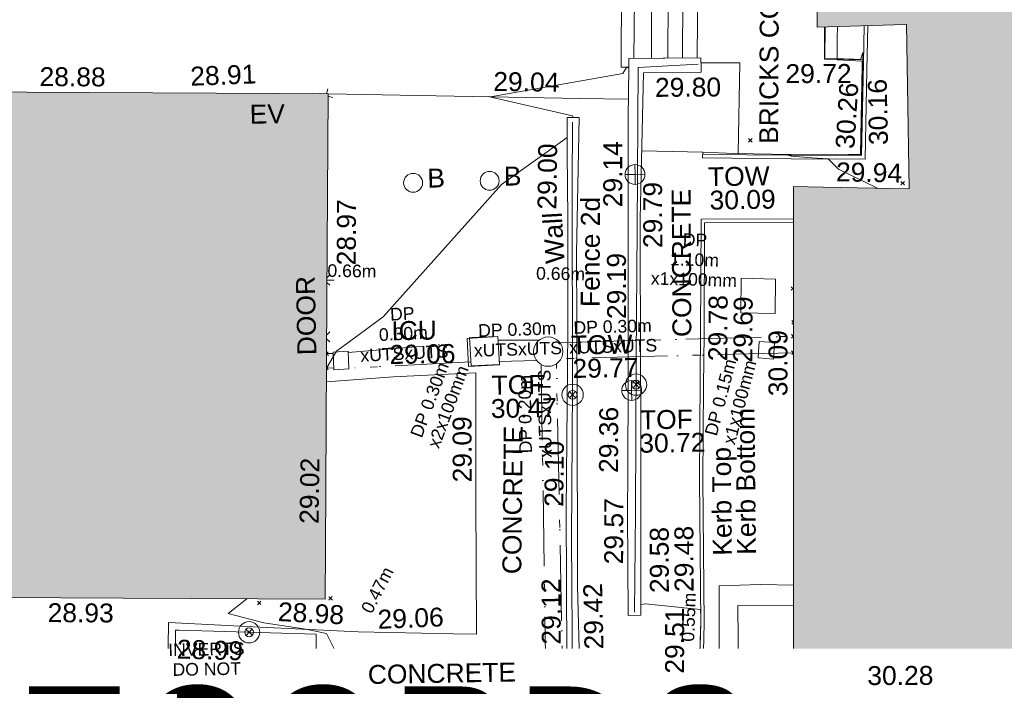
# Model space of a CAD drawing. Header units: millimetres. Extents: x -287732 to 520720, y -88450 to 287754.
# Tile 251 of 256: x 23030 to 42552, y 76398 to 89610. Entities that reach past the tile are written whole.
import ezdxf

# ---------------------------------------------------------------- set-up
doc = ezdxf.new("R2010")
doc.units = ezdxf.units.MM
for name, pattern in [('IMPORT-UG_ELEC_LV_QLB2 _2_', [2700, 1500, -300, 0, -250, 150, -300, 0, -200]), ('IMPORT-UG_ELEC_STREET LIGHTING_QLB2 _2_', [2700, 1500, -300, 0, -250, 150, -300, 0, -200]), ('IMPORT-UG_UNIDENTIFIED_QLB2 _2_', [2500, 1500, -300, 0, -50, 150, -300, 0, -200])]:
    doc.linetypes.add(name, pattern=pattern)
for name, color, linetype, lineweight, true_color in [('00__TOPO__TOP_OF_FENCE_SYMBOL', 7, 'Continuous', 9, 0x666666), ('00_TOPO_EAVE', 7, 'Continuous', 9, 0x666666), ('00_TOPO_FURN_BOLLARD', 7, 'Continuous', 9, 0x666666), ('00_TOPO_LEVEL_FLOOR', 7, 'Continuous', 9, 0x666666), ('00_TOPO_TOP_OF_WALL', 7, 'Continuous', 9, 0x666666), ('00_UAV_BUILDING_OUTLINE', 5, 'Continuous', 9, 0x0000ff), ('00_UAV_CONCRETE', 9, 'Continuous', 9, 0x808080), ('00_UAV_EAVE', 7, 'Continuous', 9, 0x666666), ('00_UAV_FENCE', 7, 'Continuous', 9, 0x264c2f), ('00_UAV_FENCE_2D', 7, 'Continuous', 9, 0x264c2f), ('00_UAV_FURN_BOLLARD', 7, 'Continuous', 9, 0xff9f7f), ('00_UAV_GATE', 7, 'Continuous', 9, 0xa50000), ('00_UAV_INT_DOOR', 7, 'Continuous', 9, 0x7f4f3f), ('00_UAV_KERB_BOTTOM', 1, 'Continuous', 9, 0xff0000), ('00_UAV_KERB_TOP', 7, 'Continuous', 9, 0xa500a5), ('00_UAV_PARKING', 4, 'Continuous', 9, 0x00ffff), ('00_UAV_SERV_IC', 5, 'Continuous', 9, 0x0000ff), ('00_UAV_STEPS', 7, 'Continuous', 9, 0x666666), ('00_UAV_TOP_OF_FENCE', 6, 'Continuous', 9, 0xff00ff), ('00_UAV_TOP_OF_WALL', 7, 'Continuous', 9, 0x666666), ('00_UAV_WALL', 7, 'Continuous', 9, 0x7c00a5), ('00_UAV_WALL_RETAINING', 7, 'Continuous', 9, 0x7c00a5), ('01_DTM_CONTOUR_MJR', 7, 'Continuous', 9, 0x7f3f00), ('01_DTM_CONTOUR_MNR', 7, 'Continuous', 9, 0xa5a552), ('12333-PUM-2D-U-0001-C01 - Rev2_REVIT IMPORT_dwg', 7, 'Continuous', 9, 0x767676), ('A_RHA_Line', 7, 'Continuous', 9, 0x00a600), ('PUM-ELECTRIC-LV-QLB2', 1, 'IMPORT-UG_ELEC_LV_QLB2 _2_', 9, 0xff0000), ('PUM-ELECTRIC-MH', 1, 'Continuous', 9, 0xff0000), ('PUM-UNIDENTIFIED UTILITIES-MH', 7, 'Continuous', 9, 0x52a500), ('PUM-UNIDENTIFIED UTILITIES-NOTES', 7, 'Continuous', 9, 0x52a500), ('PUM-UNIDENTIFIED UTILITIES-QLB2', 7, 'IMPORT-UG_UNIDENTIFIED_QLB2 _2_', 9, 0x52a500)]:
    doc.layers.add(name, color=color, linetype=linetype, lineweight=lineweight, true_color=true_color)
for name, color, linetype, lineweight in [('00_UAV_SURFACE', 7, 'Continuous', 9), ('00_UAV_SURVEY_TEXT', 7, 'Continuous', 9), ('A_RHA_Detail', 7, 'Continuous', 9), ('A_RHA_Text', 7, 'Continuous', 9), ('GEN-TEXT', 7, 'Continuous', 9), ('SM-FOR QC', 7, 'Continuous', 9)]:
    doc.layers.add(name, color=color, linetype=linetype, lineweight=lineweight)
doc.styles.add('Arial Narrow', font='ARIALN.TTF', dxfattribs={"height": 3000})
doc.styles.add('Arial_1', font='arial.ttf', dxfattribs={"height": 250})
doc.styles.add('Swis721 Lt BT_2', font='swissl.ttf', dxfattribs={"height": 375})

# ---------------------------------------------------------------- blocks, each defined once
blk = doc.blocks.new('12333-PUM-2D-U-0001-C01 - Rev2_REVIT IMPORT_dwg_MSL_Eaves_SYM_1-V91-Site Location Plan Proposed')
at = {"layer": '00_TOPO_EAVE', "color": 254, "true_color": 0xcccccc}
for p, q in [((-166, 54), (-357, 116)), ((-116, -357), (-40, -122))]:
    blk.add_line(p, q, dxfattribs=at)
blk = doc.blocks.new('12333-PUM-2D-U-0001-C01 - Rev2_REVIT IMPORT_dwg_MSL_Eaves_SYM_1-V98-Site Location Plan Proposed')
at = {"layer": '00_TOPO_EAVE', "color": 254, "true_color": 0xcccccc}
for p, q in [((-300, 98), (-357, 116)), ((29, 90), (116, 357)), ((357, -116), (109, -36))]:
    blk.add_line(p, q, dxfattribs=at)
blk = doc.blocks.new('12333-PUM-2D-U-0001-C01 - Rev2_REVIT IMPORT_dwg_MSL_Bollard_2-2077239-Site Location Plan Proposed')
at = {"layer": '00_TOPO_FURN_BOLLARD', "color": 254, "true_color": 0xcccccc}
blk.add_circle((0, 0), 62.5, dxfattribs=at)
blk = doc.blocks.new('12333-PUM-2D-U-0001-C01 - Rev2_REVIT IMPORT_dwg_MSL_Node_LineworkTOF-2077248-Site Location Plan Proposed')
at = {"layer": '00__TOPO__TOP_OF_FENCE_SYMBOL', "color": 254, "true_color": 0xcccccc, "flags": 128}
for points in [[(165, 165), (0, 0), (-165, 165)], [(165, -165), (0, 0), (-165, -165)]]:
    blk.add_lwpolyline(points, dxfattribs=at)
at = {"layer": '00__TOPO__TOP_OF_FENCE_SYMBOL', "color": 254, "true_color": 0xcccccc}
for radius in [563, 234]:
    blk.add_circle((0, 0), radius, dxfattribs=at)
blk = doc.blocks.new('12333-PUM-2D-U-0001-C01 - Rev2_REVIT IMPORT_dwg_TOW-2077249-Site Location Plan Proposed')
at = {"layer": '00_TOPO_TOP_OF_WALL', "color": 254, "true_color": 0xcccccc, "flags": 128}
for points in [[(0, 525), (0, 0), (-525, 0)], [(525, 0), (0, 0), (0, -525)]]:
    blk.add_lwpolyline(points, dxfattribs=at)
at = {"layer": '00_TOPO_TOP_OF_WALL', "color": 254, "true_color": 0xcccccc}
blk.add_circle((0, 0), 525, dxfattribs=at)
blk = doc.blocks.new('12333-PUM-2D-U-0001-C01 - Rev2_REVIT IMPORT_dwg_MSL_FLlvl_SYM-V160-Site Location Plan Proposed')
at = {"layer": '00_TOPO_LEVEL_FLOOR', "color": 254, "true_color": 0xcccccc}
blk.add_line((38.9, 0), (9.6, 0), dxfattribs=at)
blk = doc.blocks.new('12333-PUM-2D-U-0001-C01 - Rev2_REVIT IMPORT_dwg_MSL_Node_Linework-V179-Site Location Plan Proposed')
at = {"layer": '00_UAV_INT_DOOR', "color": 9, "true_color": 0xd4c4bf}
for p, q in [((530, 530), (198, 198)), ((530, -530), (189, -189))]:
    blk.add_line(p, q, dxfattribs=at)
blk = doc.blocks.new('12333-PUM-2D-U-0001-C01 - Rev2_REVIT IMPORT_dwg_MSL_Node_Linework-V180-Site Location Plan Proposed')
at = {"layer": '00_UAV_INT_DOOR', "color": 9, "true_color": 0xd4c4bf}
for p, q in [((530, 530), (256, 256)), ((530, -530), (245, -245))]:
    blk.add_line(p, q, dxfattribs=at)
blk = doc.blocks.new('12333-PUM-2D-U-0001-C01 - Rev2_REVIT IMPORT_dwg_MGS62954_T2_Galway_ITM_3d_Rev1-2077680-Site Location Plan Proposed')
at = {"layer": '00_UAV_CONCRETE', "color": 254, "true_color": 0xcccccc, "flags": 128}
for points in [[(533940037, 725641640), (533940046, 725641756), (533940675, 725641720), (533942177, 725641664), (533943169, 725641664), (533943234, 725643411), (533943238, 725643506), (533942491, 725643559), (533942503, 725644197)], [(533935521, 725629443), (533934786, 725629477), (533934809, 725630062), (533932135, 725630153), (533931132, 725630165), (533929217, 725630189), (533929290, 725632618), (533929943, 725632572), (533930967, 725632501), (533933049, 725632368), (533934934, 725632298), (533935392, 725632282), (533935426, 725634992), (533935459, 725636822), (533935471, 725637458), (533933834, 725637410), (533932506, 725637332)]]:
    blk.add_lwpolyline(points, dxfattribs=at)
at = {"layer": '00_UAV_FENCE', "color": 254, "true_color": 0xcccccc, "flags": 128}
blk.add_lwpolyline([(533932166, 725630257), (533929363, 725630343), (533929428, 725632466), (533929499, 725632462), (533932213, 725632338), (533932189, 725631289)], dxfattribs=at)
at = {"layer": '00_UAV_FENCE_2D', "color": 254, "true_color": 0xcccccc, "flags": 128}
for points in [[(533939985, 725643501), (533938793, 725643455), (533938720, 725640260), (533938656, 725637710), (533938586, 725634642), (533938536, 725632660)], [(533940152, 725631270), (533937284, 725631341), (533937309, 725634143), (533937385, 725637150), (533937448, 725641138), (533937471, 725642397)]]:
    blk.add_lwpolyline(points, dxfattribs=at)
at = {"layer": '00_UAV_KERB_BOTTOM', "color": 254, "true_color": 0xcccccc, "flags": 128}
for points in [[(533940037, 725641640), (533941796, 725641592), (533943261, 725641560), (533943326, 725643321), (533943360, 725644209)], [(533941821, 725640400), (533939990, 725640427), (533939938, 725638146), (533939916, 725637265), (533939866, 725635276), (533939842, 725632432), (533939834, 725632270), (533939794, 725631377)]]:
    blk.add_lwpolyline(points, dxfattribs=at)
at = {"layer": '00_UAV_KERB_TOP', "color": 254, "true_color": 0xcccccc, "flags": 128}
for points in [[(533940039, 725641710), (533941797, 725641662), (533943193, 725641631), (533943262, 725643462), (533943289, 725644208)], [(533941820, 725640331), (533940058, 725640356), (533940008, 725638144), (533939982, 725637125), (533939936, 725635274), (533939912, 725632430), (533939898, 725632130), (533939864, 725631374)]]:
    blk.add_lwpolyline(points, dxfattribs=at)
at = {"layer": '00_UAV_PARKING', "color": 254, "true_color": 0xcccccc, "flags": 128}
blk.add_lwpolyline([(533932637, 725643042), (533937633, 725642864), (533938590, 725642830)], dxfattribs=at)
at = {"layer": '00_UAV_SERV_IC', "color": 254, "true_color": 0xcccccc, "flags": 128}
blk.add_lwpolyline([(533935309, 725638147), (533935919, 725638170), (533935940, 725637613), (533935330, 725637590)], close=True, dxfattribs=at)
at = {"layer": '00_UAV_STEPS', "color": 254, "true_color": 0xcccccc}
for p, q in [((533938900, 725649659), (533938711, 725643637)), ((533939060, 725643635), (533939187, 725649645)), ((533939518, 725649628), (533939388, 725643632)), ((533939679, 725643631), (533939817, 725649613))]:
    blk.add_line(p, q, dxfattribs=at)
at = {"layer": '00_UAV_STEPS', "color": 254, "true_color": 0xcccccc, "flags": 128}
blk.add_lwpolyline([(533939965, 725643629), (533940123, 725649598), (533938729, 725649667), (533938741, 725649857), (533938596, 725649861), (533938460, 725643469), (533938609, 725643465), (533938611, 725643637)], close=True, dxfattribs=at)
at = {"layer": '00_UAV_SURFACE', "color": 254, "true_color": 0xcccccc}
blk.add_line((533940046, 725641756), (533938835, 725641803), dxfattribs=at)
at = {"layer": '00_UAV_SURFACE', "color": 254, "true_color": 0xcccccc, "flags": 128}
blk.add_lwpolyline([(533940040, 725643526), (533940810, 725643510), (533940750, 725641718)], dxfattribs=at)
at = {"layer": '00_UAV_WALL', "color": 254, "true_color": 0xcccccc, "flags": 128}
blk.add_lwpolyline([(533940040, 725643339), (533938896, 725643349), (533938782, 725640461), (533938768, 725639495), (533938753, 725638388), (533938719, 725635936), (533938691, 725634501), (533938655, 725632600), (533938408, 725632600), (533938431, 725634639), (533938449, 725635446), (533938490, 725637279), (533938546, 725640440), (533938546, 725640444), (533938580, 725642464), (533938608, 725643447), (533938611, 725643637), (533940041, 725643628), (533940040, 725643413)], close=True, dxfattribs=at)
for points in [[(533940144, 725629794), (533940191, 725631162), (533937169, 725631187), (533937177, 725631796), (533937214, 725634706), (533937270, 725636795), (533937311, 725638285), (533937345, 725640484), (533937360, 725641793), (533937368, 725642490), (533937605, 725642485), (533937509, 725639795), (533937490, 725638426), (533937466, 725636696), (533937416, 725633432), (533937413, 725633203), (533937429, 725631460), (533940190, 725631364), (533940195, 725631627), (533940223, 725633155), (533941040, 725633165), (533941692, 725633145)], [(533941685, 725632732), (533940582, 725632760), (533940566, 725630027), (533941728, 725630004), (533943515, 725629969), (533946727, 725629922), (533947826, 725629906), (533951726, 725629802), (533951917, 725629797), (533951880, 725626921), (533953811, 725626859), (533954858, 725626825), (533954874, 725629108)]]:
    blk.add_lwpolyline(points, dxfattribs=at)
at = {"layer": '00_UAV_WALL_RETAINING', "color": 254, "true_color": 0xcccccc, "flags": 128}
blk.add_lwpolyline([(533942515, 725644197), (533942500, 725643573), (533943264, 725643533)], dxfattribs=at)
at = {"layer": '01_DTM_CONTOUR_MJR', "color": 254, "true_color": 0xcccccc, "flags": 128}
blk.add_lwpolyline([(533943497, 725640982), (533942732, 725641372), (533942530, 725641580), (533942204, 725641602), (533941800, 725641642), (533941734, 725641664), (533941955, 725641660), (533942682, 725641645), (533943176, 725641650), (533943213, 725642488), (533943252, 725643673), (533943206, 725643530), (533942740, 725643550), (533942747, 725643963), (533942760, 725644200)], dxfattribs=at)
at = {"layer": '01_DTM_CONTOUR_MNR', "color": 254, "true_color": 0xcccccc, "flags": 128}
for points in [[(533937491, 725642487), (533937475, 725642519), (533935810, 725642930), (533935856, 725642928), (533938486, 725643343), (533938563, 725643456), (533938609, 725643461)], [(533932512, 725637606), (533932716, 725637937), (533933652, 725638605), (533936043, 725641186), (533937363, 725642092)], [(533935516, 725629238), (533935435, 725629237), (533934832, 725629293), (533934657, 725629365), (533934106, 725629693), (533934037, 725629753), (533933903, 725629878), (533933890, 725629860), (533933091, 725630097), (533932896, 725630191), (533932741, 725630917), (533932648, 725631866), (533932420, 725632348), (533932010, 725632440), (533931184, 725632579), (533930478, 725632776), (533930853, 725633062)], [(533939828, 725631376), (533939805, 725631508), (533939844, 725632430), (533939845, 725632565), (533939840, 725632690), (533938751, 725632822), (533938659, 725632811)]]:
    blk.add_lwpolyline(points, dxfattribs=at)
for name, p, xscale, yscale, zscale in [('12333-PUM-2D-U-0001-C01 - Rev2_REVIT IMPORT_dwg_MSL_Eaves_SYM_1-V98-Site Location Plan Proposed', (533932595, 725643009), 0.375, 0.375, 0.375), ('12333-PUM-2D-U-0001-C01 - Rev2_REVIT IMPORT_dwg_TOW-2077249-Site Location Plan Proposed', (533938695, 725641336), 0.375, 0.375, 0.375), ('12333-PUM-2D-U-0001-C01 - Rev2_REVIT IMPORT_dwg_MSL_Bollard_2-2077239-Site Location Plan Proposed', (533934293, 725641248), 3, 3, 3), ('12333-PUM-2D-U-0001-C01 - Rev2_REVIT IMPORT_dwg_MSL_Bollard_2-2077239-Site Location Plan Proposed', (533935811, 725641261), 3, 3, 3), ('12333-PUM-2D-U-0001-C01 - Rev2_REVIT IMPORT_dwg_MSL_Node_Linework-V180-Site Location Plan Proposed', (533932504, 725639347), 0.19, 0.19, 0.19), ('12333-PUM-2D-U-0001-C01 - Rev2_REVIT IMPORT_dwg_MSL_FLlvl_SYM-V160-Site Location Plan Proposed', (533932504, 725639347), 4.94, 4.94, 4.94), ('12333-PUM-2D-U-0001-C01 - Rev2_REVIT IMPORT_dwg_MSL_Node_Linework-V179-Site Location Plan Proposed', (533932489, 725638224), 0.19, 0.19, 0.19), ('12333-PUM-2D-U-0001-C01 - Rev2_REVIT IMPORT_dwg_MSL_Node_LineworkTOF-2077248-Site Location Plan Proposed', (533937381, 725636992), 0.375, 0.375, 0.375), ('12333-PUM-2D-U-0001-C01 - Rev2_REVIT IMPORT_dwg_TOW-2077249-Site Location Plan Proposed', (533938553, 725637058), 0.375, 0.375, 0.375), ('12333-PUM-2D-U-0001-C01 - Rev2_REVIT IMPORT_dwg_MSL_Node_LineworkTOF-2077248-Site Location Plan Proposed', (533938644, 725637171), 0.375, 0.375, 0.375), ('12333-PUM-2D-U-0001-C01 - Rev2_REVIT IMPORT_dwg_MSL_Node_LineworkTOF-2077248-Site Location Plan Proposed', (533930887, 725632398), 0.375, 0.375, 0.375), ('12333-PUM-2D-U-0001-C01 - Rev2_REVIT IMPORT_dwg_MSL_Eaves_SYM_1-V91-Site Location Plan Proposed', (533941729, 725631687), 0.375, 0.375, 0.375), ('12333-PUM-2D-U-0001-C01 - Rev2_REVIT IMPORT_dwg_TOW-2077249-Site Location Plan Proposed', (533940396, 725631368), 0.375, 0.375, 0.375)]:
    blk.add_blockref(name, p, dxfattribs=dict(xscale=xscale, yscale=yscale, zscale=zscale))
at = {"layer": '00_UAV_BUILDING_OUTLINE', "color": 251, "true_color": 0x666666, "char_height": 375, "width": 1495.9, "attachment_point": 1, "line_spacing_factor": 1.005062, "style": 'Swis721 Lt BT_2'}
for s, insert, rotation in [('28.88', (533926929, 725643669), 358.6801), ('28.91', (533929909, 725643623), 1.0858), ('29.94', (533942688, 725641508), 357.8012), ('28.97', (533932751, 725639639), 88.6801), ('30.09', (533941264, 725636896), 88.9854), ('29.02', (533931925, 725634531), 88.1156), ('28.93', (533926904, 725633044), 358.6801), ('30.28', (533943129, 725631513), 359.1976)]:
    blk.add_mtext(s, dxfattribs=dict(at, insert=insert, rotation=rotation))
at = {"layer": '00_UAV_CONCRETE', "color": 251, "true_color": 0x666666, "char_height": 375, "width": 1495.9, "attachment_point": 1, "line_spacing_factor": 1.005062, "style": 'Swis721 Lt BT_2'}
for s, insert, rotation in [('29.72', (533941715, 725643470), 359.1281), ('29.09', (533934976, 725635297), 89.184), ('28.98', (533931480, 725632986), 356.0091), ('29.06', (533933434, 725632796), 1.2221)]:
    blk.add_mtext(s, dxfattribs=dict(at, insert=insert, rotation=rotation))
at = {"layer": '00_UAV_EAVE', "insert": (533931077, 725642850), "char_height": 375, "width": 736.08, "attachment_point": 1, "line_spacing_factor": 1.005062, "style": 'Swis721 Lt BT_2'}
blk.add_mtext('EV', dxfattribs=at)
at = {"layer": '00_UAV_FENCE', "color": 251, "true_color": 0x666666, "insert": (533929458, 725632278), "char_height": 375, "width": 1495.9, "attachment_point": 1, "rotation": 357.3685, "line_spacing_factor": 1.005062, "style": 'Swis721 Lt BT_2'}
blk.add_mtext('28.99', dxfattribs=at)
at = {"layer": '00_UAV_FENCE_2D', "color": 251, "true_color": 0x666666, "insert": (533937573, 725638729), "char_height": 375, "width": 2545.41, "attachment_point": 1, "rotation": 88.8599, "line_spacing_factor": 1.005062, "style": 'Swis721 Lt BT_2'}
blk.add_mtext('Fence 2d', dxfattribs=at)
at = {"layer": '00_UAV_FURN_BOLLARD', "color": 251, "true_color": 0x666666, "char_height": 375, "width": 398.91, "attachment_point": 1, "line_spacing_factor": 1.005062, "style": 'Swis721 Lt BT_2'}
for insert in [(533934576, 725641522), (533936094, 725641535)]:
    blk.add_mtext('B', dxfattribs=dict(at, insert=insert))
at = {"layer": '00_UAV_GATE', "color": 251, "true_color": 0x666666, "insert": (533932656, 725630202), "char_height": 375, "width": 1567.14, "attachment_point": 1, "rotation": 86.1189, "line_spacing_factor": 1.005062, "style": 'Swis721 Lt BT_2'}
blk.add_mtext('GATE', dxfattribs=at)
at = {"layer": '00_UAV_INT_DOOR', "color": 251, "true_color": 0x666666, "insert": (533931942, 725637867), "char_height": 375, "width": 1790.33, "attachment_point": 1, "rotation": 90.2077, "line_spacing_factor": 1.005062, "style": 'Swis721 Lt BT_2'}
blk.add_mtext('DOOR', dxfattribs=at)
at = {"layer": '00_UAV_KERB_BOTTOM', "color": 251, "true_color": 0x666666, "char_height": 375, "attachment_point": 1, "line_spacing_factor": 1.005062, "style": 'Swis721 Lt BT_2'}
for s, insert, width, rotation in [('30.16', (533943346, 725641834), 1495.9, 90.2264), ('29.69', (533940578, 725637578), 1495.9, 88.5629), ('Kerb Bottom', (533940585, 725633763), 3414.46, 89.57), ('29.48', (533939336, 725633049), 1495.9, 89.1954)]:
    blk.add_mtext(s, dxfattribs=dict(at, insert=insert, width=width, rotation=rotation))
at = {"layer": '00_UAV_KERB_TOP', "color": 251, "true_color": 0x666666, "char_height": 375, "attachment_point": 1, "line_spacing_factor": 1.005062, "style": 'Swis721 Lt BT_2'}
for s, insert, width, rotation in [('30.26', (533942677, 725641790), 1495.9, 85.4432), ('29.78', (533940082, 725637613), 1495.9, 88.5629), ('Kerb Top', (533940108, 725633753), 2493.17, 89.57), ('29.58', (533938846, 725633035), 1495.9, 89.156)]:
    blk.add_mtext(s, dxfattribs=dict(at, insert=insert, width=width, rotation=rotation))
at = {"layer": '00_UAV_PARKING', "color": 251, "true_color": 0x666666, "insert": (533935924, 725643417), "char_height": 375, "width": 1495.9, "attachment_point": 1, "rotation": 358.1882, "line_spacing_factor": 1.005062, "style": 'Swis721 Lt BT_2'}
blk.add_mtext('29.04', dxfattribs=at)
at = {"layer": '00_UAV_SERV_IC', "color": 251, "true_color": 0x666666, "char_height": 375, "attachment_point": 1, "line_spacing_factor": 1.005062, "style": 'Swis721 Lt BT_2'}
for s, insert, width in [('ICU', (533933810, 725638510), 1021.01), ('29.06', (533933765, 725638040), 1495.9)]:
    blk.add_mtext(s, dxfattribs=dict(at, insert=insert, width=width))
at = {"layer": '00_UAV_SURVEY_TEXT', "color": 251, "true_color": 0x666666, "char_height": 375, "attachment_point": 1, "line_spacing_factor": 1.005062, "style": 'Swis721 Lt BT_2'}
for s, insert, width, rotation in [('BRICKS CONCRETE', (533941167, 725641899), 5617.94, 88.7367), ('CONCRETE', (533939381, 725638100), 3286.24, 89.3175), ('CONCRETE', (533935926, 725633463), 3286.24, 88.4041)]:
    blk.add_mtext(s, dxfattribs=dict(at, insert=insert, width=width, rotation=rotation))
at = {"layer": '00_UAV_SURVEY_TEXT', "color": 251, "true_color": 0x666666, "insert": (533933225, 725631706), "char_height": 375, "width": 3286.24, "attachment_point": 1, "line_spacing_factor": 1.005062, "style": 'Swis721 Lt BT_2'}
blk.add_mtext('CONCRETE', dxfattribs=at)
at = {"layer": '00_UAV_TOP_OF_FENCE', "color": 251, "true_color": 0x666666, "char_height": 375, "attachment_point": 1, "line_spacing_factor": 1.005062, "style": 'Swis721 Lt BT_2'}
for s, insert, width in [('TOF', (533935779, 725637397), 1163.48), ('30.47', (533935756, 725636934), 1495.9), ('TOF', (533938709, 725636658), 1163.48), ('30.72', (533938687, 725636195), 1495.9), ('TOF', (533930254, 725631717), 1163.48)]:
    blk.add_mtext(s, dxfattribs=dict(at, insert=insert, width=width))
at = {"layer": '00_UAV_TOP_OF_WALL', "char_height": 375, "attachment_point": 1, "line_spacing_factor": 1.005062, "style": 'Swis721 Lt BT_2'}
for s, insert, width in [('TOW', (533940141, 725641452), 1343.94), ('30.09', (533940164, 725640988), 1495.9), ('TOW', (533937366, 725638164), 1343.94), ('29.77', (533937389, 725637700), 1495.9), ('TOW', (533940684, 725631384), 1343.94)]:
    blk.add_mtext(s, dxfattribs=dict(at, insert=insert, width=width))
at = {"layer": '00_UAV_WALL', "color": 251, "true_color": 0x666666, "char_height": 375, "attachment_point": 1, "line_spacing_factor": 1.005062, "style": 'Swis721 Lt BT_2'}
for s, insert, width, rotation in [('29.80', (533939123, 725643242), 1495.9, 359.3804), ('29.00', (533936750, 725640676), 1495.9, 88.3941), ('29.14', (533938055, 725640698), 1495.9, 89.0355), ('29.79', (533938835, 725639874), 1495.9, 89.1985), ('Wall', (533936894, 725639589), 1130.24, 92.2792), ('29.19', (533938094, 725638480), 1495.9, 89.205), ('29.36', (533937878, 725635435), 1495.9, 88.7197), ('29.10', (533936784, 725634782), 1495.9, 88.4475), ('29.57', (533937950, 725633622), 1495.9, 88.9009), ('29.12', (533936685, 725632052), 1495.9, 89.2674), ('29.42', (533937530, 725631939), 1495.9, 90.2056), ('29.51', (533939119, 725631434), 1495.9, 88.9444)]:
    blk.add_mtext(s, dxfattribs=dict(at, insert=insert, width=width, rotation=rotation))
blk = doc.blocks.new('12333-PUM-2D-U-0001-C01 - Rev2_REVIT IMPORT_dwg-1620468-Site Location Plan Proposed')
at = {"layer": 'GEN-TEXT', "color": 253, "true_color": 0xaaaaaa}
for p, q in [((299878, 26085), (299949, 26156)), ((299949, 26085), (299878, 26156)), ((302882, 25182), (302953, 25252)), ((302953, 25182), (302882, 25252)), ((300717, 23160), (300671, 23205)), ((300671, 23134), (300717, 23180)), ((300705, 22500), (300672, 22533)), ((300672, 22462), (300705, 22496)), ((300700, 22220), (300662, 22257)), ((291439, 22039), (291474, 22074)), ((300662, 22187), (300700, 22225)), ((291474, 22003), (291439, 22038)), ((300694, 21896), (300659, 21931)), ((300659, 21860), (300694, 21896)), ((291432, 21755), (291468, 21790)), ((291468, 21720), (291432, 21755)), ((291397, 17150), (291468, 17221)), ((291468, 17150), (291397, 17221)), ((289981, 17087), (290052, 17158)), ((290052, 17087), (289981, 17158))]:
    blk.add_line(p, q, dxfattribs=at)
at = {"layer": 'PUM-ELECTRIC-MH', "color": 21, "true_color": 0xffaaaa, "flags": 128}
for points in [[(300364, 23362), (300342, 22682), (299662, 22706), (299684, 23389)], [(300322, 22102), (300016, 22130), (299991, 21804), (300297, 21776)]]:
    blk.add_lwpolyline(points, close=True, dxfattribs=at)
at = {"layer": 'PUM-UNIDENTIFIED UTILITIES-MH', "color": 9, "true_color": 0xc5e1aa, "flags": 128}
for points in [[(294279, 22306), (294842, 22321), (294861, 21763), (294298, 21745)], [(291570, 22068), (291869, 22079), (291877, 21727), (291578, 21716)]]:
    blk.add_lwpolyline(points, close=True, dxfattribs=at)
at = {"layer": 'PUM-UNIDENTIFIED UTILITIES-MH', "color": 9, "true_color": 0xc5e1aa}
blk.add_circle((295833, 22002), 291, dxfattribs=at)
at = {"layer": 'PUM-UNIDENTIFIED UTILITIES-QLB2', "color": 9, "true_color": 0xc5e1aa}
for p, q in [((291870, 22051), (294282, 22213)), ((294845, 22245), (295655, 22232)), ((296067, 22174), (300698, 22222)), ((291439, 22039), (291571, 22040)), ((300694, 21896), (296085, 21857)), ((291578, 21750), (291432, 21755)), ((294296, 21825), (291877, 21741)), ((294859, 21821), (295596, 21832))]:
    blk.add_line(p, q, dxfattribs=at)
at = {"layer": 'PUM-UNIDENTIFIED UTILITIES-QLB2', "color": 9, "true_color": 0xc5e1aa, "flags": 128}
for points in [[(295688, 21749), (295673, 14542), (295911, 14047)], [(296171, 14205), (296010, 14511), (295991, 21757)]]:
    blk.add_lwpolyline(points, dxfattribs=at)
at = {"layer": 'SM-FOR QC', "color": 81, "true_color": 0xaaffaa, "flags": 128}
blk.add_lwpolyline([(290021, 15528), (290647, 15528), (290647, 15251), (290021, 15251)], close=True, dxfattribs=at)
blk.add_blockref('12333-PUM-2D-U-0001-C01 - Rev2_REVIT IMPORT_dwg_MGS62954_T2_Galway_ITM_3d_Rev1-2077680-Site Location Plan Proposed', (-533641080, -725615854))
at = {"layer": 'PUM-ELECTRIC-LV-QLB2', "char_height": 250, "attachment_point": 2, "line_spacing_factor": 0.941778, "style": 'Arial_1'}
for s, insert, width, rotation in [('DP\\P1.10m\\Px1x100mm', (298788, 24292), 2038.46, 357.4004), ('0.66m', (291974, 23795), 1160.03, 358.1811), ('0.66m', (296109, 23668), 1160.03, 358.1811), ('DP 0.30m\\Px2x100mm', (293347, 21134), 2038.46, 68.4659), ('DP 0.15m\\Px1x100mm', (299111, 21072), 2038.46, 74.3428), ('0.47m', (292252, 17397), 1160.03, 61.6492), ('0.55m', (298401, 16698), 1160.03, 86.9244)]:
    blk.add_mtext(s, dxfattribs=dict(at, insert=insert, width=width, rotation=rotation))
at = {"layer": 'PUM-UNIDENTIFIED UTILITIES-NOTES', "char_height": 250, "width": 2081.31, "attachment_point": 2, "line_spacing_factor": 0.941778, "style": 'Arial_1'}
for s, insert, rotation in [('DP\\P0.30m\\PxUTSxUTS', (292949, 22928), 2.0038), ('DP 0.30m\\PxUTSxUTS', (295226, 22579), 0.8022), ('DP 0.30m\\PxUTSxUTS', (297116, 22602), 0.5622), ('DP 0.20m\\PxUTSxUTS', (295227, 20771), 89.8971)]:
    blk.add_mtext(s, dxfattribs=dict(at, insert=insert, rotation=rotation))
at = {"layer": 'SM-FOR QC', "color": 3, "true_color": 0x00ff00, "insert": (288954, 16348), "char_height": 250, "width": 1799.72, "attachment_point": 2, "line_spacing_factor": 0.941778, "style": 'Arial_1'}
blk.add_mtext('INVERTS\\PDO NOT\\PWORK', dxfattribs=at)

msp = doc.modelspace()

# ---------------------------------------------------------------- hatches: boundary and pattern name
at = {"layer": 'A_RHA_Detail', "true_color": 0xc0c0c0}
h = msp.add_hatch(color=9, dxfattribs=at)
h.paths.add_polyline_path([(-80881, -68503), (-80401, -68483), (-80401, -62985), (-24475, -63009), (-24456, -50840), (-36623, -50832), (-36623, -44229), (-50959, -44218), (-50959, -42574), (-54564, -42571), (-54566, -45054), (-92409, -45027), (-92412, -49202), (-100062, -49202), (-100052, -64853), (-86121, -64853), (-86092, -62958), (-84861, -62958), (-84855, -68240), (-80871, -68240)])
h.paths.add_polyline_path([(-137239, -68462), (-132720, -68433), (-132847, -62850), (-130455, -62917), (-130498, -61356), (-117581, -61423), (-117492, -49184), (-125137, -49178), (-125134, -45033), (-163007, -45006), (-163007, -44090), (-163124, -44090), (-163123, -42384), (-166564, -42384), (-166565, -44044), (-193158, -44025), (-193195, -62864), (-137270, -62917), (-137254, -65680)])
h.paths.add_polyline_path([(120311, -32334), (120312, -31611), (133451, -31638), (133469, -19718), (121296, -19692), (121320, -8191), (112277, -8172), (112263, -14811), (78286, -14740), (78293, -8167), (75242, -8161), (69356, -8153), (69354, -9157), (68373, -9155), (68373, -13706), (69334, -13708), (69325, -16250), (66623, -16250), (66620, -17995), (65989, -17995), (65985, -19731), (57152, -19712), (57127, -31560), (70278, -31587), (70278, -32272), (78264, -32285), (78267, -31020), (112336, -31091), (112336, -32318), (119781, -32333)])
h.paths.add_polyline_path([(7504, -1791), (15482, -674), (15484, 148), (56188, 206), (56156, 14338), (18017, 14236), (17968, 34313), (21727, 34324), (21709, 40608), (18010, 40608), (17996, 45484), (9770, 45421), (3966, 45447), (3985, 14177), (1023, 14177), (-277, 14191), (-232, 5968), (-226, 194), (553, 183), (7478, 143), (7489, -674)])
h.paths.add_polyline_path([(77756, 53), (77730, 1700), (94464, 1660), (94606, 17991), (88810, 18015), (88800, 14437), (69414, 14458), (69377, 100), (75242, 67)])
h.paths.add_polyline_path([(61252, 46454), (105775, 46473), (105768, 61853), (92285, 61853), (92309, 65784), (96107, 65768), (96060, 75209), (101085, 75072), (104988, 74765), (108404, 74364), (112009, 73787), (115645, 73050), (116891, 72762), (120209, 71893), (120865, 71704), (124136, 70670), (127436, 69481), (127820, 69395), (128274, 69332), (128732, 69307), (129190, 69320), (129645, 69372), (130095, 69461), (130535, 69588), (130963, 69751), (131376, 69950), (131771, 70182), (132163, 70461), (132496, 70742), (132821, 71065), (133117, 71414), (133384, 71787), (133617, 72179), (133817, 72591), (133983, 73018), (134112, 73458), (134204, 73907), (134258, 74362), (134273, 74820), (134251, 75277), (134190, 75731), (134091, 76179), (133955, 76617), (133783, 77041), (133576, 77450), (133336, 77840), (133064, 78209), (132762, 78554), (132432, 78872), (132077, 79161), (131698, 79420), (131300, 79646), (131094, 79746), (132146, 83110), (122788, 86283), (121604, 82800), (117096, 83871), (116842, 83526), (116121, 91222), (110238, 91274), (110194, 90435), (104988, 90486), (104973, 94310), (103746, 94310), (103840, 122852), (96365, 122932), (96350, 123952), (104556, 123902), (104607, 120249), (125503, 120134), (125662, 137657), (114480, 137699), (114382, 129150), (104644, 129188), (104578, 126217), (101184, 126159), (101265, 135959), (89967, 135989), (89928, 125824), (93631, 125841), (93581, 122932), (88697, 122905), (88679, 95739), (86378, 95739), (86378, 96178), (83280, 96201), (83274, 95736), (70170, 95733), (70166, 96272), (66675, 96257), (66655, 95756), (65785, 95756), (65888, 117471), (53473, 117488), (53434, 98570), (40649, 98570), (40610, 94406), (38854, 94410), (38849, 89464), (40612, 89518), (40665, 86258), (38372, 86306), (38370, 76901), (50938, 76944), (50923, 74599), (56485, 74589), (56485, 75195), (92465, 75233), (92646, 71767), (89811, 69363), (85313, 69361), (85313, 66907), (75210, 66903), (75210, 63816), (70819, 63816), (70819, 64253), (69457, 64253), (69456, 66902), (61303, 66899), (61305, 63970), (70500, 63970), (70500, 61853), (61246, 61849), (61252, 46656)])
h.paths.add_polyline_path([(-17153, 48569), (-17153, 60770), (-29363, 60775), (-29363, 67399), (-43507, 67405), (-43489, 69093), (-45766, 69109), (-45794, 67405), (-47272, 67404), (-47272, 66455), (-86005, 66469), (-86007, 60522), (-92663, 60522), (-92665, 50184), (-79752, 50180), (-79752, 48591), (-17158, 48569)])
h.paths.add_polyline_path([(-201056, 48629), (-138378, 48635), (-138378, 50133), (-125468, 50134), (-125469, 60566), (-132187, 60566), (-132187, 66533), (-170643, 66806), (-170643, 67739), (-200340, 67489), (-200349, 60828), (-201058, 60828), (-201057, 51102)])
h.paths.add_polyline_path([(-240052, 54769), (-239444, 54811), (-239187, 54842), (-238765, 54941), (-238382, 55122), (-237990, 55355), (-237269, 55936), (-237032, 56226), (-236793, 56569), (-236555, 57004), (-236433, 57267), (-236300, 57753), (-236251, 58017), (-236236, 58516), (-236233, 58988), (-236214, 59823), (-236364, 59821), (-236634, 60698), (-236392, 61432), (-236225, 61435), (-236202, 62638), (-232564, 62639), (-232564, 63049), (-232732, 63049), (-232860, 63458), (-232732, 63914), (-232561, 63914), (-232515, 70598), (-240629, 70599), (-240630, 72351), (-246413, 72347), (-246413, 70616), (-254450, 70619), (-254455, 70754), (-254470, 73192), (-263883, 73268), (-263902, 68261), (-263715, 68260), (-263553, 67820), (-263719, 67392), (-263914, 67392), (-263957, 58634), (-260181, 58611), (-260192, 56354), (-257185, 56339), (-257213, 57093), (-257339, 57093), (-257471, 57532), (-257339, 58062), (-257203, 58064), (-257174, 58599), (-256478, 58575), (-256478, 58789), (-256013, 58912), (-255397, 58781), (-255397, 58596), (-243810, 58586), (-243805, 58352), (-243741, 57885), (-243619, 57422), (-243424, 56944), (-243247, 56608), (-243003, 56250), (-242732, 55933), (-242372, 55603), (-242141, 55425), (-241805, 55217), (-241529, 55077), (-241101, 54917), (-240836, 54841), (-240453, 54789), (-240219, 54777)])
h.paths.add_polyline_path([(40277, 59895), (40329, 69197), (36589, 69218), (36619, 74674), (32264, 74687), (32233, 69156), (11917, 69270), (11967, 78219), (29088, 78123), (29143, 88141), (15719, 88216), (15733, 90590), (4594, 90652), (4525, 78265), (10097, 78234), (10077, 74773), (4548, 74804), (4466, 60107), (19126, 60025), (19140, 62528), (31739, 62457), (31725, 59943), (38370, 59906)])
h.paths.add_polyline_path([(-246083, 72334), (-246083, 72334), (-246208, 72334)])
h.paths.add_polyline_path([(-114575, 112178), (-114575, 112178), (-114707, 115802)])
h.paths.add_polyline_path([(-154700, 101760), (-114382, 101776), (-114382, 106927), (-113756, 106927), (-113758, 111847), (-114432, 111847), (-114432, 112178), (-114575, 112178), (-114579, 121707), (-123057, 121707), (-123069, 156453), (-119381, 156454), (-119381, 160166), (-115501, 160167), (-115503, 166207), (-132412, 166600), (-132412, 166666), (-135275, 166665), (-135275, 166628), (-135911, 166628), (-135911, 166352), (-152521, 166346), (-152518, 159143), (-150699, 159118), (-150759, 122561), (-151059, 122561), (-151061, 121302), (-154138, 121373), (-154138, 121865), (-154704, 121867), (-154689, 119352), (-154746, 119352), (-154746, 118722), (-160794, 118749), (-160794, 119411), (-163852, 119422), (-163855, 118762), (-167569, 118779), (-166635, 124395), (-166930, 124500), (-167569, 124708), (-168028, 124841), (-168631, 124991), (-169238, 125117), (-169850, 125220), (-170466, 125298), (-171089, 125352), (-171704, 125381), (-172325, 125386), (-172782, 125375), (-173402, 125337), (-174110, 125263), (-174634, 125190), (-175245, 125081), (-176047, 124896), (-176665, 124725), (-177045, 124609), (-177632, 124405), (-176665, 118819), (-177559, 118822), (-177662, 125263), (-176365, 126543), (-159462, 126320), (-157058, 128609), (-157061, 136153), (-158639, 137740), (-159352, 137740), (-161634, 140201), (-168728, 140257), (-171035, 137943), (-174184, 137943), (-176460, 140292), (-177342, 140292), (-177342, 140358), (-183429, 140356), (-185922, 137917), (-185922, 131757), (-186907, 131757), (-187725, 130810), (-187724, 127376), (-186481, 126305), (-186479, 122327), (-185176, 121059), (-180304, 121059), (-180304, 118802), (-193555, 118802), (-193555, 133118), (-192594, 133118), (-192594, 134201), (-192225, 134201), (-192226, 136615), (-192595, 136615), (-192595, 137734), (-193589, 137734), (-193589, 147475), (-193163, 147493), (-192766, 147531), (-192360, 147590), (-192200, 147617), (-191883, 147683), (-191569, 147762), (-191258, 147853), (-190829, 148002), (-190648, 148071), (-190350, 148198), (-190057, 148336), (-189770, 148486), (-189405, 148698), (-189133, 148873), (-188868, 149059), (-188610, 149255), (-188355, 149465), (-188080, 149714), (-187885, 149902), (-187546, 150266), (-187446, 150378), (-187241, 150629), (-187046, 150888), (-186862, 151154), (-186546, 151670), (-186524, 151707), (-163675, 151670), (-163688, 148134), (-157304, 148136), (-157304, 155760), (-157557, 155765), (-157556, 166678), (-187009, 166700), (-187013, 162054), (-188707, 162045), (-188706, 155022), (-188738, 154651), (-188799, 154283), (-188857, 154035), (-188966, 153679), (-189103, 153333), (-189266, 152998), (-189455, 152677), (-189645, 152421), (-189917, 152104), (-190213, 151809), (-190531, 151539), (-190869, 151294), (-191225, 151076), (-191598, 150887), (-192093, 150683), (-192519, 150562), (-192904, 150482), (-193187, 150441), (-193594, 150407), (-193595, 151460), (-205369, 151455), (-205354, 113350), (-207187, 113349), (-207184, 105991), (-205313, 105991), (-205311, 101770), (-175489, 101781), (-175489, 110890), (-154703, 110898), (-154700, 102692)])
h.paths.add_polyline_path([(193736, 113048), (208865, 114991), (208976, 114127), (216448, 115086), (216039, 118272), (232649, 120405), (233426, 114352), (240632, 115278), (239855, 121330), (256407, 123456), (257092, 118089), (264572, 119041), (261878, 138525), (259179, 138222), (259197, 137439), (254686, 136897), (255413, 131315), (240853, 129522), (239771, 137919), (240650, 138010), (240062, 142777), (239166, 142685), (237631, 151018), (266173, 154561), (271297, 142612), (276532, 144861), (274942, 148528), (302075, 160135), (300216, 164320), (301528, 164907), (300405, 167478), (299017, 166946), (295627, 174519), (294333, 177537), (287289, 174519), (289428, 169661), (272957, 162557), (271943, 164897), (267016, 162764), (268502, 159357), (265200, 157946), (226856, 153147), (227510, 148852), (228281, 141179), (227302, 141050), (227895, 136433), (228749, 136524), (229602, 128024), (217691, 126494), (217642, 126874), (215139, 126553), (215195, 126113), (215016, 126090), (214841, 127450), (192259, 124549), (193486, 114991)])
h.paths.add_polyline_path([(-78076, 117606), (-78076, 117610), (-78070, 129486), (-74723, 129478), (-74723, 125436), (-48016, 125380), (-47997, 135873), (-61198, 135902), (-74715, 135924), (-74724, 131865), (-78070, 131873), (-78063, 149550), (-58292, 149542), (-58292, 148946), (-37708, 148938), (-37703, 159740), (-44148, 159743), (-44148, 162961), (-49830, 162961), (-49831, 160632), (-78494, 160644), (-78494, 161615), (-78739, 161615), (-78692, 168188), (-90845, 168127), (-90963, 152687), (-89065, 152686), (-89080, 117610), (-78375, 117606)])
h.paths.add_polyline_path([(69255, 129236), (69260, 136168), (86068, 136131), (86009, 164703), (58790, 164724), (58790, 170119), (54460, 170122), (54457, 166153), (47042, 166159), (47041, 164669), (39173, 164675), (39173, 164079), (17015, 164095), (17002, 147267), (12660, 147267), (12654, 139138), (17031, 139135), (17025, 129935), (39191, 129919), (39191, 129258), (69014, 129236)])
h.paths.add_polyline_path([(39266, 139468), (33051, 139484), (33088, 153428), (39278, 153412), (39278, 152830), (43058, 152820), (43025, 140093), (39267, 140093)])
h.paths.add_polyline_path([(1980, 189123), (18699, 189180), (18678, 195254), (24349, 195273), (24335, 199551), (28830, 199566), (28798, 208816), (24335, 208806), (24334, 209113), (16812, 209088), (16807, 208844), (6772, 208809), (6797, 201489), (-8471, 201437), (-8471, 200429), (-11856, 200418), (-11824, 190892), (-7615, 190907), (-7615, 190171), (-4609, 190169), (-4608, 190917), (1973, 190939), (1977, 189837)])
h.paths.add_polyline_path([(-20506, 190640), (-20122, 206347), (-41550, 207015), (-41462, 210450), (-31391, 210152), (-31079, 223863), (-44305, 224231), (-44491, 211866), (-47510, 211943), (-47723, 203659), (-47076, 203635), (-47175, 199532), (-46801, 199520), (-46874, 195479), (-44600, 195425), (-44686, 192243), (-38074, 192136), (-38104, 191127), (-21538, 190669)])
h.paths.add_polyline_path([(16801, 195962), (9657, 196015), (9644, 199514), (11632, 199486), (11632, 203322), (16807, 203391), (16801, 195984)])
h.paths.add_polyline_path([(122085, 200536), (122088, 206386), (125211, 206386), (125211, 206646), (126203, 206646), (126203, 207041), (130401, 206979), (130444, 209883), (126203, 209946), (126203, 214624), (127365, 214624), (127365, 225380), (126160, 225380), (126207, 241475), (119483, 241496), (119479, 246182), (109944, 246175), (109953, 233033), (115001, 233033), (115000, 208653), (112026, 208653), (112024, 200539), (122025, 200536)])
h.paths.add_polyline_path([(30087, 200987), (38031, 201029), (38031, 202923), (38110, 202923), (38067, 208828), (38013, 208828), (38012, 209013), (30045, 208970), (30077, 202923)])
h.paths.add_polyline_path([(195986, 205662), (202897, 206052), (202677, 209946), (195766, 209555)])
h.paths.add_polyline_path([(-91652, 206393), (-79454, 206433), (-79629, 238246), (-68904, 238215), (-68919, 246313), (-68919, 246314), (-68757, 246313), (-68755, 246639), (-79620, 246651), (-79607, 247344), (-82155, 247318), (-82155, 247488), (-91641, 247473), (-91639, 246846), (-131470, 246641), (-131470, 250160), (-142857, 250177), (-142864, 246220), (-165119, 246272), (-165040, 253908), (-178677, 253930), (-178700, 238177), (-138599, 238209), (-138548, 206628), (-126647, 206572), (-126667, 234826), (-124963, 234826), (-124969, 234688), (-91596, 234664), (-91651, 207156)])
h.paths.add_polyline_path([(142124, 209114), (152768, 209127), (152745, 227013), (142101, 226999), (142122, 210583)])
h.paths.add_polyline_path([(168999, 209275), (169027, 226860), (161687, 226877), (161648, 209291), (168847, 209275)])
h.paths.add_polyline_path([(49761, 218477), (49794, 223316), (41274, 223363), (41274, 223291), (32187, 223352), (32202, 225553), (20082, 225635), (20035, 218708), (31566, 218630), (31566, 218599), (49750, 218477)])
h.paths.add_polyline_path([(162362, 234154), (162367, 241590), (135261, 241631), (135249, 234198), (160249, 234157)])
h.paths.add_polyline_path([(176459, 246710), (176516, 252173), (168884, 252253), (168935, 257069), (164355, 257117), (164296, 251512), (164417, 251511), (164368, 246837), (171460, 246762)])

# ---------------------------------------------------------------- linework, layer by layer
at = {"layer": 'A_RHA_Line', "color": 7}
for p, q in [((38849, 92667), (38839, 89463)), ((38839, 89463), (40585, 89518)), ((40585, 89518), (40612, 89519)), ((40612, 89519), (40665, 86258)), ((23172, 88174), (18172, 88202)), ((28172, 88147), (23172, 88174)), ((29143, 88141), (28172, 88147)), ((29121, 84113), (29143, 88141)), ((38372, 86306), (38371, 81897)), ((38959, 86293), (38372, 86306)), ((40665, 86258), (38959, 86293)), ((29093, 79113), (29121, 84113)), ((38371, 81897), (38370, 76901)), ((29088, 78123), (29093, 79113)), ((20081, 78173), (25079, 78146)), ((25079, 78146), (29088, 78123)), ((41331, 76911), (46331, 76929)), ((38370, 76901), (41331, 76911))]:
    msp.add_line(p, q, dxfattribs=at)

# ---------------------------------------------------------------- block references
at = {"layer": '12333-PUM-2D-U-0001-C01 - Rev2_REVIT IMPORT_dwg', "color": 254, "linetype": 'IMPORT-UG_ELEC_STREET LIGHTING_QLB2 _2_', "true_color": 0xffd4d4, "rotation": 0.9999999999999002}
msp.add_blockref('12333-PUM-2D-U-0001-C01 - Rev2_REVIT IMPORT_dwg-1620468-Site Location Plan Proposed', (-261895, 55870), dxfattribs=at)

# ---------------------------------------------------------------- next in the draw order: texts
at = {"layer": 'A_RHA_Text', "lineweight": 35, "insert": (4228, 76395), "char_height": 3000, "width": 41046.4, "attachment_point": 1, "style": 'Arial Narrow', "bg_fill": 3, "box_fill_scale": 1.25, "bg_fill_color": 256, "bg_fill_true_color": 13158600, "bg_fill_transparency": 0}
msp.add_mtext('MEDICAL RECORDS', dxfattribs=at)

doc.saveas('drawing.dxf')
